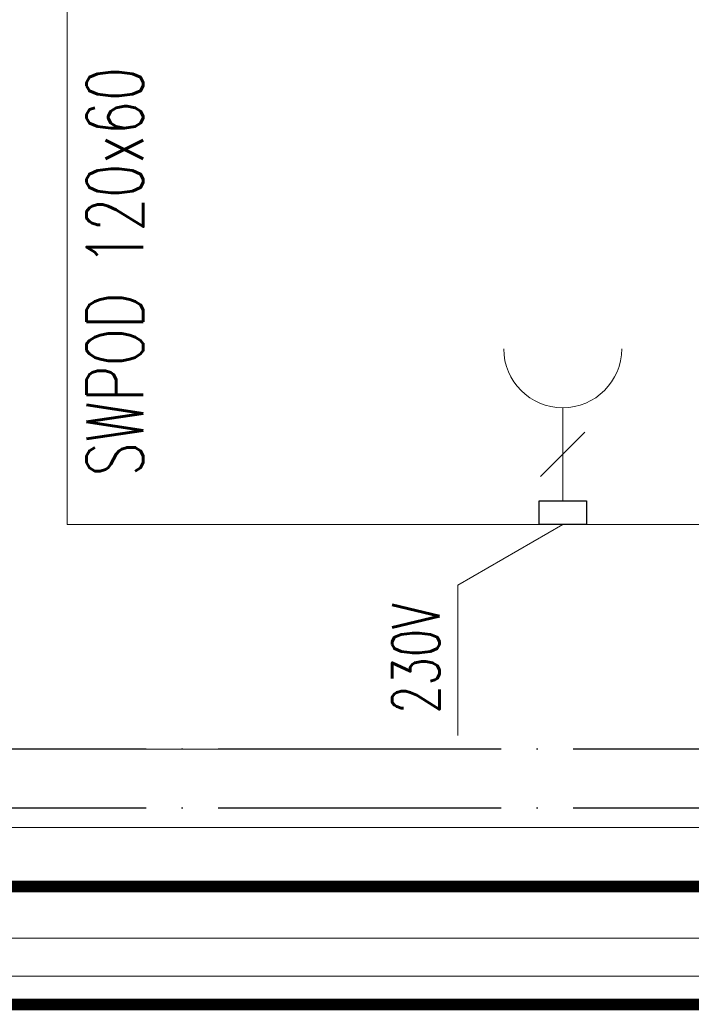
# Model space of a CAD drawing. Header units: millimetres. Extents: x 7483 to 13091, y 8111 to 13871.
# Tile 135 of 256: x 9554 to 9611, y 9220 to 9303. Entities that reach past the tile are written whole.
import ezdxf

# ---------------------------------------------------------------- set-up
doc = ezdxf.new("R2010")
doc.units = ezdxf.units.MM
for name, pattern in [('ACAD_ISO04W100', [30, 24, -3, 0, -3]), ('DGN_STYLE_2', [30.2, 18.12, -12.08]), ('KRESKAKROPKA2', [12.7, 6.35, -3.175, 0, -3.175])]:
    doc.linetypes.add(name, pattern=pattern)
doc.layers.add('a___wymiary', color=7, linetype='Continuous', lineweight=5, true_color=0x000000)
doc.layers.add('wymiary', color=7, linetype='Continuous', lineweight=5, true_color=0xb2b2b2)
doc.layers.add('AS_Siatki', color=72, linetype='Continuous')
for name, color, linetype, lineweight in [('CZ-GR', 236, 'Continuous', 30), ('CZ-SR', 106, 'Continuous', 13), ('drzwi', 30, 'Continuous', 20), ('Instalacje elektryczne', 1, 'Continuous', 15), ('MEBLE PKN', 150, 'Continuous', 20), ('OSI', 64, 'KRESKAKROPKA2', 0)]:
    doc.layers.add(name, color=color, linetype=linetype, lineweight=lineweight)
doc.layers.add('konstrukcja poglądowo', color=7, linetype='Continuous', lineweight=5, true_color=0xb2b2b2, plot=False)
doc.layers.add('Powierzchnie', color=21, linetype='DGN_STYLE_2', lineweight=15, plot=False)
doc.styles.add('Arial', font='arial.ttf')
doc.styles.add('JACEK_07', font='simplex.shx', dxfattribs={"width": 0.7})
doc.styles.add('RomanS', font='simplex.shx')
doc.dimstyles.new('wymiary agp1', dxfattribs={"dimtxt": 16, "dimasz": 5, "dimexe": 30, "dimexo": 60, "dimgap": 1.8, "dimtad": 1, "dimdec": 3, "dimrnd": 0.5, "dimdsep": 46, "dimtxsty": 'Arial', "dimblk": 'znacznik', "dimcen": 1.5, "dimse1": 1, "dimse2": 1, "dimclrd": 256, "dimazin": 0, "dimtfac": 1, "dimtdec": 3, "dimtmove": 1, "dimatfit": 3, "dimldrblk": 'znacznik', "dimfxl": 0, "dimlwd": -1, "dimarcsym": 0})

# ---------------------------------------------------------------- blocks, each defined once
blk = doc.blocks.new('gfhgfhhf')
at = {"layer": 'drzwi'}
for points in [[(8218.027, 5171.151), (9892.067, 5171.151)], [(8212.072, 5161.751), (9892.067, 5161.751)], [(8211.905, 5158.551), (9892.067, 5158.551)]]:
    blk.add_lwpolyline(points, dxfattribs=at)
blk = doc.blocks.new('gn-230')
at = {"layer": 'Instalacje elektryczne'}
for p, q in [((-15.65, -3.75), (-8.15, 3.75)), ((-4, 0), (-19.8, 0))]:
    blk.add_line(p, q, dxfattribs=at)
at = {"layer": 'Instalacje elektryczne', "lineweight": 30}
blk.add_lwpolyline([(-4, -4), (0, -4), (0, 4), (-4, 4)], close=True, dxfattribs=at)
at = {"layer": 'Instalacje elektryczne'}
blk.add_arc((-29.8, 0), 10, 270, 90, dxfattribs=at)
blk = doc.blocks.new('*U946')
blk.add_lwpolyline([(0, 0), (120, 0), (120, -60), (0, -60)], close=True)
at = {"color": 1}
blk.add_lwpolyline([(0, -42.017), (-5.143, -33.113), (-17.893, -33.113)], dxfattribs=at)
at = {"color": 1, "xscale": -0.5, "yscale": 0.5, "zscale": 0.5}
blk.add_blockref('gn-230', (0, -42.017), dxfattribs=at)
at = {"color": 7, "insert": (21.447, -4.048), "char_height": 4.8, "width": 41.83598, "attachment_point": 5, "style": 'JACEK_07'}
blk.add_mtext('SWPOD 120x60', dxfattribs=at)
at = {"color": 1, "insert": (-6.69, -27.556), "char_height": 4, "width": 32.45381, "attachment_point": 3, "style": 'RomanS'}
blk.add_mtext('{\\W0.7;230V}', dxfattribs=at)
blk = doc.blocks.new('znacznik')
at = {"layer": 'a___wymiary'}
for p, q in [((0, 1.394), (0, -1.394)), ((1.394, 0), (-1.394, 0))]:
    blk.add_line(p, q, dxfattribs=at)
at = {"layer": 'a___wymiary', "const_width": 0.2}
blk.add_lwpolyline([(0.876, 0.876), (-0.876, -0.876)], dxfattribs=at)
blk = doc.blocks.new('*D1303')
at = {"layer": 'Defpoints', "color": 0, "transparency": 16777216}
for p in [(8555.286, 11469.362), (10277.023, 11469.362), (8692.028, 9219.562)]:
    blk.add_point(p, dxfattribs=at)
at = {"layer": 'wymiary', "color": 253, "true_color": 0x999999, "transparency": 16777216}
blk.add_line((8555.286, 9224.562), (8555.286, 11464.362), dxfattribs=at)
at = {"layer": 'wymiary', "color": 253, "true_color": 0x999999, "transparency": 16777216, "xscale": 5, "yscale": 5, "zscale": 5}
for p, rotation in [((8555.286, 11469.362), 90), ((8555.286, 9219.562), 270)]:
    blk.add_blockref('znacznik', p, dxfattribs=dict(at, rotation=rotation))
at = {"layer": 'wymiary', "color": 18, "true_color": 0x000000, "transparency": 16777216, "insert": (8545.317, 10344.462), "char_height": 16, "attachment_point": 5, "rotation": 90, "style": 'Arial'}
blk.add_mtext('2250', dxfattribs=at)
blk = doc.blocks.new('*D1310')
at = {"layer": 'Defpoints', "color": 0, "transparency": 16777216}
for p in [(11144.697, 9237.004), (8715.288, 9231.259), (11144.697, 9089.562)]:
    blk.add_point(p, dxfattribs=at)
at = {"layer": 'wymiary', "color": 253, "true_color": 0x999999, "transparency": 16777216}
blk.add_line((8720.288, 9089.562), (11139.697, 9089.562), dxfattribs=at)
at = {"layer": 'wymiary', "color": 253, "true_color": 0x999999, "transparency": 16777216, "xscale": 5, "yscale": 5, "zscale": 5, "rotation": 180}
blk.add_blockref('znacznik', (8715.288, 9089.562), dxfattribs=at)
at = {"layer": 'wymiary', "color": 253, "true_color": 0x999999, "transparency": 16777216, "xscale": 5, "yscale": 5, "zscale": 5}
blk.add_blockref('znacznik', (11144.697, 9089.562), dxfattribs=at)
at = {"layer": 'wymiary', "color": 18, "true_color": 0x000000, "transparency": 16777216, "insert": (9929.993, 9099.531), "char_height": 16, "attachment_point": 5, "style": 'Arial'}
blk.add_mtext('2429.5', dxfattribs=at)
blk = doc.blocks.new('gfgfddg')
at = {"layer": 'AS_Siatki', "color": 6, "linetype": 'ACAD_ISO04W100', "lineweight": 30, "ltscale": 0.2}
blk.add_line((392.054, -541.341), (-407.946, -541.341), dxfattribs=at)
blk = doc.blocks.new('GHGFHGFH')
at = {"layer": 'OSI', "ltscale": 10}
blk.add_line((8510.288, 9241.912), (12389.895, 9241.912), dxfattribs=at)

msp = doc.modelspace()

# ---------------------------------------------------------------- linework, layer by layer
at = {"layer": 'Powierzchnie', "const_width": 1}
for points in [[(8715.2884, 11179.7122), (8715.2884, 9219.8948), (12184.8952, 9219.9116), (12184.8952, 11469.7122), (10277.0247, 11469.7122), (10277.0247, 11179.7122), (8715.2884, 11179.7122)], [(10286.1119, 10577.6962), (10286.1119, 9229.9116), (8725.2884, 9229.9116), (8725.2884, 10667.207)]]:
    msp.add_lwpolyline(points, dxfattribs=at)

# ---------------------------------------------------------------- block references
at = {"layer": 'CZ-GR', "color": 7}
msp.add_blockref('GHGFHGFH', (0, -0.35), dxfattribs=at)
at = {"layer": 'CZ-SR'}
msp.add_blockref('gfhgfhhf', (510.0352, 4063.7609), dxfattribs=at)
at = {"layer": 'konstrukcja poglądowo', "xscale": 5, "yscale": 5, "zscale": 5}
for p in [(10433.9115, 11948.2664), (10433.9115, 11943.2664)]:
    msp.add_blockref('gfgfddg', p, dxfattribs=at)
at = {"layer": 'MEBLE PKN', "rotation": 90}
msp.add_blockref('*U946', (9558.0852, 9260.6116), dxfattribs=at)

# ---------------------------------------------------------------- dimensions: what is measured, and where the dimension line sits
at = {"layer": 'wymiary'}
dim = msp.add_linear_dim(base=(8555.2864, 11469.3622), p1=(8692.0284, 9219.5616), p2=(10277.0226, 11469.3622), angle=90, dimstyle='wymiary agp1', override={"dimblk": 'znacznik'}, dxfattribs=at)
dim.commit()
dim.dimension.update_dxf_attribs({"geometry": '*D1303', "text_midpoint": (8545.3172, 10344.4619)})
dim = msp.add_linear_dim(base=(11144.6975, 9089.5616), p1=(8715.2884, 9231.2593), p2=(11144.6975, 9237.0039), dimstyle='wymiary agp1', override={"dimblk": 'znacznik'}, dxfattribs=at)
dim.commit()
dim.dimension.update_dxf_attribs({"geometry": '*D1310', "text_midpoint": (9929.993, 9099.5307)})

doc.saveas('drawing.dxf')
